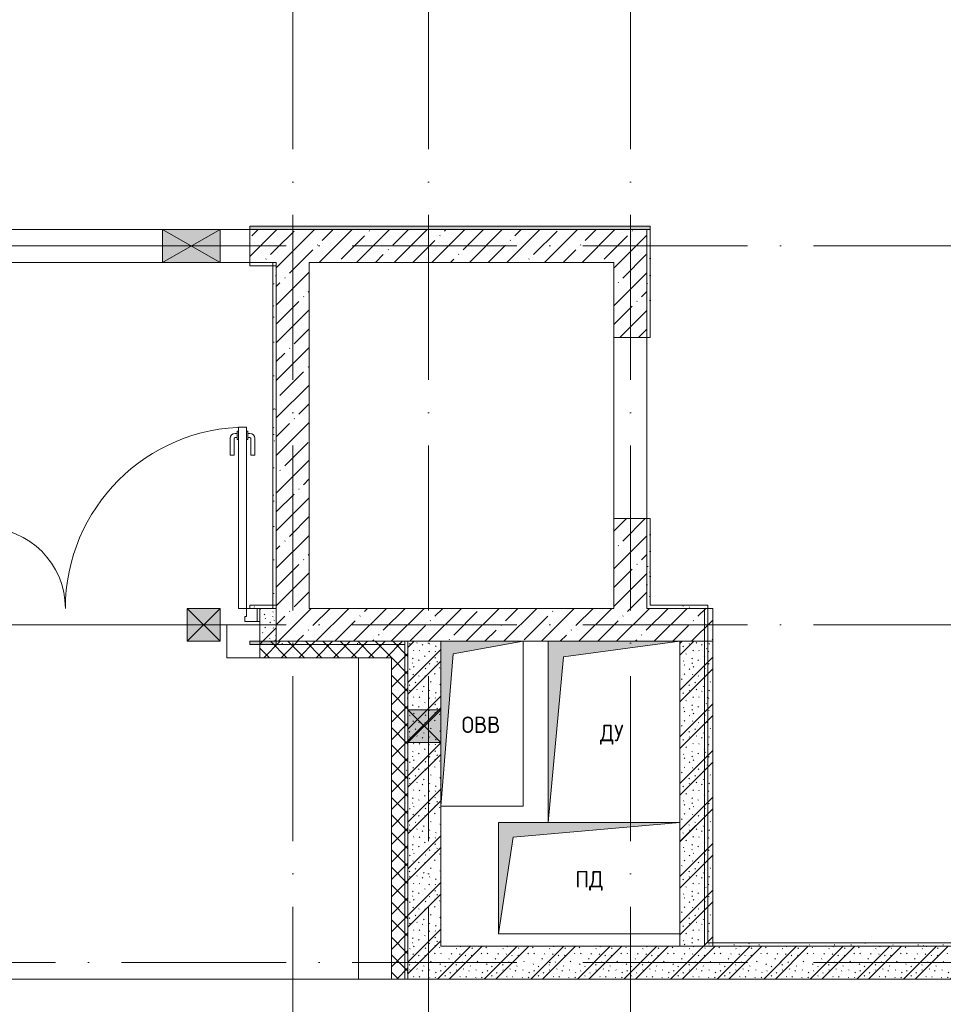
# Model space of a CAD drawing. Header units: millimetres. Extents: x 85617 to 161165, y 53267 to 102987.
# Tile 26 of 47: x 118143 to 123751, y 78278 to 84254. Entities that reach past the tile are written whole.
import ezdxf

# ---------------------------------------------------------------- set-up
doc = ezdxf.new("R2010")
doc.units = ezdxf.units.MM
doc.linetypes.add('4_ Штрихпунктир_ 10 х 2 мм', pattern=[1400, 1000, -200, 0, -200])
for name, color, linetype, lineweight in [('A-____-NOTE-TEXT', 5, 'Continuous', 5), ('A-DETL-GENF-OTLN', 7, 'Continuous', 9), ('A-DOOR-____-MCUT', 7, 'Continuous', 18), ('A-DOOR-____-OTLN', 7, 'Continuous', 9), ('A-DOOR-FRAM-MCUT', 7, 'Continuous', 18), ('A-DOOR-OPNG-OTLN', 7, 'Continuous', 9), ('A-FLOR-____-OTLN', 7, 'Continuous', 9), ('A-GLAZ-____-MCUT', 7, 'Continuous', 9), ('A-GLAZ-____-OTLN', 7, 'Continuous', 9), ('A-WALL-____-MCUT', 7, 'Continuous', 9), ('A-WALL-____-OTLN', 7, 'Continuous', 9), ('A-WALL-____-PATT', 7, 'Continuous', 9), ('I-WALL-____-MCUT', 7, 'Continuous', 9), ('M-EQPM-____-OTLN', 7, 'Continuous', 9), ('S-GRID-____-OTLN', 7, 'Continuous', 9)]:
    doc.layers.add(name, color=color, linetype=linetype, lineweight=lineweight)
doc.styles.add('GOST Common', font='GOST_Common.ttf', dxfattribs={"height": 100})
pattern_1 = [(45, (0, 0), (-114.04925, 114.04925), []), (45, (114.05, 0), (-114.04925, 114.04925), [201.613, -40.323, 3.353, -36.97])]
pattern_2 = [(135, (150.28, 188.64), (-282.8427, 3e-14), [5, -395]), (135, (174.9, 237.36), (-282.8427, 3e-14), [5, -395]), (135, (211.96, 236.53), (-282.8427, 3e-14), [5, -395]), (135, (114.96, 223.96), (-282.8427, 3e-14), [5, -395]), (135, (77.54, 223.96), (-282.8427, 3e-14), [5, -395]), (135, (57.44, 184.52), (-282.8427, 3e-14), [5, -395]), (135, (66.21, 142.9), (-282.8427, 3e-14), [5, -395]), (135, (107.33, 161), (-282.8427, 3e-14), [5, -395]), (135, (99.08, 130.94), (-282.8427, 3e-14), [5, -395]), (135, (22.6, 136.46), (-282.8427, 3e-14), [5, -395]), (135, (21.16, 168.08), (-282.8427, 3e-14), [5, -395]), (135, (46.13, 96.12), (-282.8427, 3e-14), [5, -395]), (135, (3.54, 74.6), (-282.8427, 3e-14), [5, -395]), (135, (40.3, 47.56), (-282.8427, 3e-14), [5, -395]), (135, (39.77, 18.47), (-282.8427, 3e-14), [5, -395]), (135, (76.94, 37.28), (-282.8427, 3e-14), [5, -395]), (135, (114.18, 62.4), (-282.8427, 3e-14), [5, -395]), (135, (139.87, 90.2), (-282.8427, 3e-14), [5, -395]), (135, (141.44, 15.82), (-282.8427, 3e-14), [5, -395]), (135, (188.69, 26.73), (-282.8427, 3e-14), [5, -395]), (135, (176.14, 51.36), (-282.8427, 3e-14), [5, -395]), (135, (177.03, 0), (-282.8427, 3e-14), [5, -395]), (135, (276.61, 8.22), (-282.8427, 3e-14), [5, -395]), (135, (271.19, 31.72), (-282.8427, 3e-14), [5, -395]), (135, (268.29, 119.65), (-282.8427, 3e-14), [5, -395]), (135, (237.92, 101.95), (-282.8427, 3e-14), [5, -395]), (135, (237.92, 158.27), (-282.8427, 3e-14), [5, -395]), (135, (260.4, 204.35), (-282.8427, 3e-14), [5, -395]), (135, (275.54, 235.4), (-282.8427, 3e-14), [5, -395]), (135, (117.62, 268.96), (-282.8427, 3e-14), [5, -395]), (135, (203.62, 273.83), (-282.8427, 3e-14), [5, -395]), (135, (47.24, 279.3), (-282.8427, 3e-14), [5, -395]), (135, (23.2, 266.16), (-282.8427, 3e-14), [5, -395]), (135, (42.78, 232.52), (-282.8427, 3e-14), [5, -395]), (135, (177.76, 90.57), (-282.8427, 3e-14), [5, -395]), (135, (181.12, 121.8), (-282.8427, 3e-14), [5, -395]), (135, (206.73, 172.06), (-282.8427, 3e-14), [5, -395]), (135, (143.14, 136.62), (-282.8427, 3e-14), [5, -395]), (135, (211.51, 131.86), (-282.8427, 3e-14), [5, -395]), (135, (81.47, 95.1), (-282.8427, 3e-14), [5, -395]), (135, (235.13, 60.46), (-282.8427, 3e-14), [5, -395]), (135, (242.24, 4.89), (-282.8427, 3e-14), [5, -395]), (45, (0, 106.07), (-282.8427, 0), []), (45, (106.07, 0), (-282.8427, 0), []), (45, (176.78, 0), (-282.8427, 0), []), (45, (0, 176.78), (-282.8427, 0), [])]
pattern_3 = [(45, (0, 0), (-53.03301, 53.03301), []), (135, (0, 0), (-53.03301, -53.03301), [])]
pattern_4 = [(0, (0, 0), (203.2, 50.8), [3.353, -149.047, 3.353, -149.047, -812.8]), (0, (0, 0), (203.2, 50.8), [-304.8, 3.353, -301.447, 3.353, -149.047, -355.6]), (0, (0, 0), (203.2, 50.8), [-762, 3.353, -98.247, 3.353, -250.647]), (120, (76.2, 25.4), (-145.59409, 150.576362), [3.353, -149.047, 3.353, -149.047, -812.8]), (120, (76.2, 25.4), (-145.59409, 150.576362), [-304.8, 3.353, -301.447, 3.353, -149.047, -355.6]), (120, (76.2, 25.4), (-145.59409, 150.576362), [-762, 3.353, -98.247, 3.353, -250.647]), (240, (101.6, 127), (-57.60591, -201.376362), [3.353, -149.047, 3.353, -149.047, -812.8]), (240, (101.6, 127), (-57.60591, -201.376362), [-304.8, 3.353, -301.447, 3.353, -149.047, -355.6]), (240, (101.6, 127), (-57.60591, -201.376362), [-762, 3.353, -98.247, 3.353, -250.647])]

# ---------------------------------------------------------------- blocks, each defined once
blk = doc.blocks.new('КР-Проем - Настраиваемый-3638273-ВКК_25_К3_З_ЭОМ_воронка парапетная_')
at = {"layer": 'A-DOOR-OPNG-OTLN', "color": 254, "lineweight": 5, "true_color": 0xcccccc}
for p, q in [((-550, 100), (550, 100)), ((-550, -100), (550, -100))]:
    blk.add_line(p, q, dxfattribs=at)
blk = doc.blocks.new('АР_Канал вертикальный прямоугольный - ПД-7456002-ВКК_25_К3_З_ЭОМ_воронка парапетная_')
at = {"layer": 'A-DETL-GENF-OTLN', "lineweight": 5, "true_color": 0xf4f4f4}
blk.add_hatch(color=7, dxfattribs=at).paths.add_polyline_path([(-550, -337.5), (-461.25, 248.75), (550, 337.5), (-550, 337.5)])
at = {"layer": 'A-DETL-GENF-OTLN', "color": 254, "lineweight": 13, "true_color": 0xcccccc}
for p, q in [((550, 337.5), (-550, 337.5)), ((-550, 337.5), (-550, -337.5)), ((550, 337.5), (-550, 337.5)), ((-550, 337.5), (-550, -337.5)), ((-461.25, 248.75), (550, 337.5)), ((-461.25, 248.75), (550, 337.5)), ((550, -337.5), (550, 337.5)), ((-550, -337.5), (-461.25, 248.75)), ((-550, -337.5), (-461.25, 248.75)), ((-550, -337.5), (550, -337.5))]:
    blk.add_line(p, q, dxfattribs=at)
at = {"layer": 'M-EQPM-____-OTLN', "color": 254, "lineweight": 5, "true_color": 0xcccccc}
for p, q in [((-550, -337.5), (-550, 337.5)), ((-550, 337.5), (550, 337.5)), ((550, 337.5), (550, -337.5)), ((550, -337.5), (-550, -337.5))]:
    blk.add_line(p, q, dxfattribs=at)
blk = doc.blocks.new('АР_Канал вертикальный прямоугольный - ДУ-6135755-ВКК_25_К3_З_ЭОМ_воронка парапетная_')
at = {"layer": 'A-DETL-GENF-OTLN', "lineweight": 5, "true_color": 0xf4f4f4}
blk.add_hatch(color=7, dxfattribs=at).paths.add_polyline_path([(-400, -550), (-305, 455), (400, 550), (-400, 550)])
at = {"layer": 'A-DETL-GENF-OTLN', "color": 254, "lineweight": 13, "true_color": 0xcccccc}
for p, q in [((400, 550), (-400, 550)), ((-400, 550), (-400, -550)), ((400, 550), (-400, 550)), ((-400, 550), (-400, -550)), ((-305, 455), (400, 550)), ((-305, 455), (400, 550)), ((400, -550), (400, 550)), ((-400, -550), (-305, 455)), ((-400, -550), (-305, 455))]:
    blk.add_line(p, q, dxfattribs=at)
at = {"layer": 'M-EQPM-____-OTLN', "color": 254, "lineweight": 5, "true_color": 0xcccccc}
for p, q in [((-400, -550), (-400, 550)), ((-400, 550), (400, 550)), ((400, 550), (400, -550))]:
    blk.add_line(p, q, dxfattribs=at)
blk = doc.blocks.new('АР_Канал вертикальный прямоугольный - ОВВ-6135778-ВКК_25_К3_З_ЭОМ_воронка парапетная_')
at = {"layer": 'A-DETL-GENF-OTLN', "lineweight": 5, "true_color": 0xf4f4f4}
blk.add_hatch(color=7, dxfattribs=at).paths.add_polyline_path([(-250, -500), (-175, 425), (250, 500), (-250, 500)])
at = {"layer": 'A-DETL-GENF-OTLN', "color": 254, "lineweight": 13, "true_color": 0xcccccc}
for p, q in [((250, 500), (-250, 500)), ((-250, 500), (-250, -500)), ((250, 500), (-250, 500)), ((-250, 500), (-250, -500)), ((-175, 425), (250, 500)), ((-175, 425), (250, 500)), ((250, -500), (250, 500)), ((-250, -500), (-175, 425)), ((-250, -500), (-175, 425)), ((-250, -500), (250, -500))]:
    blk.add_line(p, q, dxfattribs=at)
at = {"layer": 'M-EQPM-____-OTLN', "color": 254, "lineweight": 5, "true_color": 0xcccccc}
for p, q in [((-250, -500), (-250, 500)), ((-250, 500), (250, 500)), ((250, 500), (250, -500)), ((250, -500), (-250, -500))]:
    blk.add_line(p, q, dxfattribs=at)
blk = doc.blocks.new('АР_Дверь двупольная - 1750х2100h_1100_490__Лифт-холл_EI30-7707695-ВКК_25_К3_З_ЭОМ_воронка парапетная_')
at = {"layer": 'A-DOOR-____-MCUT', "color": 254, "lineweight": 13, "true_color": 0xcccccc}
for p, q in [((795, 1200), (745, 1200)), ((745, 1200), (745, 100)), ((795, 100), (795, 1200)), ((-795, 100), (-795, 590)), ((-795, 590), (-745, 590)), ((-745, 590), (-745, 100)), ((-745, 100), (-795, 100)), ((745, 100), (795, 100))]:
    blk.add_line(p, q, dxfattribs=at)
at = {"layer": 'A-DOOR-____-OTLN', "color": 254, "lineweight": 5, "true_color": 0xcccccc}
for p, q in [((737, 1162.5), (725, 1162.5)), ((737, 1137.5), (725, 1137.5)), ((737, 1175), (737, 1125)), ((745, 1175), (737, 1175)), ((795, 1175), (803, 1175)), ((803, 1175), (803, 1125)), ((803, 1162.5), (815, 1162.5)), ((803, 1137.5), (815, 1137.5)), ((695, 1030), (695, 1132.5)), ((720, 1030), (720, 1132.5)), ((737, 1125), (745, 1125)), ((803, 1125), (795, 1125)), ((820, 1030), (820, 1132.5)), ((845, 1030), (845, 1132.5)), ((720, 1030), (695, 1030)), ((820, 1030), (845, 1030)), ((-803, 552.5), (-815, 552.5)), ((-803, 565), (-803, 515)), ((-795, 565), (-803, 565)), ((-745, 565), (-737, 565)), ((-737, 565), (-737, 515)), ((-737, 552.5), (-725, 552.5)), ((-845, 420), (-845, 522.5)), ((-820, 420), (-820, 522.5)), ((-803, 527.5), (-815, 527.5)), ((-803, 515), (-795, 515)), ((-737, 515), (-745, 515)), ((-737, 527.5), (-725, 527.5)), ((-720, 420), (-720, 522.5)), ((-695, 420), (-695, 522.5)), ((-820, 420), (-845, 420)), ((-720, 420), (-695, 420))]:
    blk.add_line(p, q, dxfattribs=at)
for centre, radius, start, end in [((795, 100), 1100, 90, 180), ((725, 1132.5), 30, 90, 180), ((725, 1132.5), 4.99, 90, 180), ((815, 1132.5), 30, 0, 90), ((815, 1132.5), 4.99, 0, 90), ((-815, 522.5), 30, 90, 180), ((-795, 100), 490, 0, 90), ((-725, 522.5), 30, 360, 90), ((-815, 522.5), 4.99, 90, 180), ((-725, 522.5), 4.99, 0, 90)]:
    blk.add_arc(centre, radius, start, end, dxfattribs=at)
at = {"layer": 'A-DOOR-FRAM-MCUT', "color": 254, "lineweight": 13, "true_color": 0xcccccc}
for p, q in [((-860, 100), (-875, 100)), ((-860, 100), (-795, 100)), ((-860, 20), (-860, 100)), ((-795, 100), (-795, 50)), ((860, 100), (795, 100)), ((795, 100), (795, 50)), ((860, 20), (860, 100)), ((860, 100), (875, 100)), ((-860, 20), (-875, 20)), ((-785, 20), (-860, 20)), ((-795, 50), (-785, 50)), ((-785, 50), (-785, 20)), ((795, 50), (785, 50)), ((785, 50), (785, 20)), ((785, 20), (860, 20)), ((860, 20), (875, 20))]:
    blk.add_line(p, q, dxfattribs=at)
blk = doc.blocks.new('КР-Проем - Настраиваемый-7345999-ВКК_25_К3_З_ЭОМ_воронка парапетная_')
at = {"layer": 'A-DOOR-OPNG-OTLN', "color": 254, "lineweight": 5, "true_color": 0xcccccc}
for p, q in [((-875, 100), (-695, 100)), ((-695, 100), (-345, 100)), ((-345, 100), (875, 100)), ((-875, -100), (-695, -100)), ((-695, -100), (-345, -100)), ((-345, -100), (875, -100))]:
    blk.add_line(p, q, dxfattribs=at)
blk = doc.blocks.new('АР_Отверстие прямоугольное - ОВВ-4527604-ВКК_25_К3_З_ЭОМ_воронка парапетная_')
at = {"layer": 'A-DETL-GENF-OTLN', "lineweight": 5, "true_color": 0xf9f9f9}
blk.add_hatch(color=7, dxfattribs=at).paths.add_polyline_path([(25, -100), (225, -100), (225, 100), (25, 100)])
at = {"layer": 'A-DETL-GENF-OTLN', "color": 254, "lineweight": 5, "true_color": 0xcccccc}
for p, q in [((225, 100), (25, -100)), ((25, 100), (225, -100))]:
    blk.add_line(p, q, dxfattribs=at)
at = {"layer": 'A-DETL-GENF-OTLN', "color": 254, "lineweight": 13, "true_color": 0xcccccc}
for p, q in [((225, 100), (25, 100)), ((25, 100), (25, -100)), ((225, -100), (225, 100))]:
    blk.add_line(p, q, dxfattribs=at)
at = {"layer": 'A-GLAZ-____-MCUT', "color": 254, "lineweight": 5, "true_color": 0xcccccc}
for p, q in [((25, 100), (25, -100)), ((225, 100), (225, -100))]:
    blk.add_line(p, q, dxfattribs=at)
blk = doc.blocks.new('АР_Отверстие прямоугольное - ОВВ-V27-ВКК_25_К3_З_ЭОМ_воронка парапетная_')
at = {"layer": 'A-DETL-GENF-OTLN', "lineweight": 5, "true_color": 0xf9f9f9}
blk.add_hatch(color=7, dxfattribs=at).paths.add_polyline_path([(25, -100), (225, -100), (225, 100), (25, 100)])
at = {"layer": 'A-DETL-GENF-OTLN', "color": 254, "lineweight": 5, "true_color": 0xcccccc}
for p, q in [((225, 100), (25, -100)), ((25, 100), (225, -100))]:
    blk.add_line(p, q, dxfattribs=at)
at = {"layer": 'A-DETL-GENF-OTLN', "color": 254, "lineweight": 13, "true_color": 0xcccccc}
for p, q in [((225, 100), (25, 100)), ((25, 100), (25, -100)), ((225, -100), (225, 100))]:
    blk.add_line(p, q, dxfattribs=at)
at = {"layer": 'A-GLAZ-____-MCUT', "color": 254, "lineweight": 5, "true_color": 0xcccccc}
for p, q in [((25, 100), (25, -100)), ((225, 100), (225, -100))]:
    blk.add_line(p, q, dxfattribs=at)
blk = doc.blocks.new('АР_Отверстие прямоугольное - ОВО-7188882-ВКК_25_К3_З_ЭОМ_воронка парапетная_')
at = {"layer": 'A-DETL-GENF-OTLN', "lineweight": 5, "true_color": 0xf9f9f9}
blk.add_hatch(color=7, dxfattribs=at).paths.add_polyline_path([(-50, 100), (-50, -100), (300, -100), (300, 100)])
at = {"layer": 'A-DETL-GENF-OTLN', "color": 254, "lineweight": 5, "true_color": 0xcccccc}
for p, q in [((300, 100), (-50, -100)), ((-50, 100), (300, -100))]:
    blk.add_line(p, q, dxfattribs=at)
at = {"layer": 'A-DETL-GENF-OTLN', "color": 254, "lineweight": 13, "true_color": 0xcccccc}
for p, q in [((300, 100), (-50, 100)), ((-50, 100), (-50, -100)), ((300, -100), (300, 100)), ((-50, -100), (300, -100))]:
    blk.add_line(p, q, dxfattribs=at)
at = {"layer": 'A-GLAZ-____-MCUT', "color": 254, "lineweight": 5, "true_color": 0xcccccc}
for p, q in [((-50, 100), (-50, -100)), ((300, 100), (300, -100))]:
    blk.add_line(p, q, dxfattribs=at)
blk = doc.blocks.new('АР_Отверстие прямоугольное - АПТ-6196598-ВКК_25_К3_З_ЭОМ_воронка парапетная_')
at = {"layer": 'A-DETL-GENF-OTLN', "lineweight": 5, "true_color": 0xf9f9f9}
blk.add_hatch(color=7, dxfattribs=at).paths.add_polyline_path([(225, -100), (225, 100), (25, 100), (25, -100)])
at = {"layer": 'A-DETL-GENF-OTLN', "color": 254, "lineweight": 5, "true_color": 0xcccccc}
for p, q in [((225, 100), (25, -100)), ((25, 100), (225, -100))]:
    blk.add_line(p, q, dxfattribs=at)
at = {"layer": 'A-DETL-GENF-OTLN', "color": 254, "lineweight": 13, "true_color": 0xcccccc}
for p, q in [((225, 100), (25, 100)), ((25, 100), (25, -100)), ((225, -100), (225, 100)), ((25, -100), (225, -100))]:
    blk.add_line(p, q, dxfattribs=at)
at = {"layer": 'A-GLAZ-____-MCUT', "color": 254, "lineweight": 5, "true_color": 0xcccccc}
for p, q in [((25, 100), (25, -100)), ((225, 100), (225, -100))]:
    blk.add_line(p, q, dxfattribs=at)
blk = doc.blocks.new('240311_Наметкина 10_РД_АР_К3_R21_rvt-1-ВКК_25_К3_З_ЭОМ_воронка парапетная_')
at = {"layer": 'A-WALL-____-PATT', "lineweight": 5, "true_color": 0xcccccc}
h = blk.add_hatch(dxfattribs=at)
h.set_pattern_fill('FP_1', color=254, style=0, pattern_type=2)
h.set_pattern_definition(pattern_1)
h.paths.add_polyline_path([(116170, 84950), (116170, 85150), (116010, 85150), (116010, 84950)])
h = blk.add_hatch(dxfattribs=at)
h.set_pattern_fill('FP_1', color=254, style=0, pattern_type=2)
h.set_pattern_definition(pattern_1)
h.paths.add_polyline_path([(118220, 84950), (118220, 85150), (116170, 85150), (116170, 84950), (116370, 84950)])
h = blk.add_hatch(dxfattribs=at)
h.set_pattern_fill('FP_1', color=254, style=0, pattern_type=2)
h.set_pattern_definition(pattern_1)
h.paths.add_polyline_path([(118420, 82850), (118420, 83395), (118220, 83395), (118220, 82850)])
h.paths.add_polyline_path([(118420, 84495), (118420, 85150), (118220, 85150), (118220, 84495)])
h = blk.add_hatch(dxfattribs=at)
h.set_pattern_fill('FP_1', color=254, style=0, pattern_type=2)
h.set_pattern_definition(pattern_1)
h.paths.add_polyline_path([(116370, 82650), (116370, 84950), (116170, 84950), (116170, 82650)])
h = blk.add_hatch(dxfattribs=at)
h.set_pattern_fill('FP_4', color=254, style=0, pattern_type=2)
h.set_pattern_definition(pattern_2)
h.paths.add_polyline_path([(116170, 82650), (116170, 82850), (116070, 82850), (116070, 82650)])
h.paths.add_polyline_path([(114320, 82650), (114320, 82850), (113770, 82850), (113770, 82650), (113870, 82650)])
h = blk.add_hatch(dxfattribs=at)
h.set_pattern_fill('FP_1', color=254, style=0, pattern_type=2)
h.set_pattern_definition(pattern_1)
h.paths.add_polyline_path([(117820, 82650), (118820, 82650), (118820, 82850), (116370, 82850), (116370, 82650), (117670, 82650)])
h = blk.add_hatch(dxfattribs=at)
h.set_pattern_fill('FP_5', color=254, style=0, pattern_type=2)
h.set_pattern_definition(pattern_3)
h.paths.add_polyline_path([(116970, 82550), (116970, 82650), (116070, 82650), (116070, 82550), (116870, 82550)])
h.paths.add_polyline_path([(113870, 82550), (114320, 82550), (114320, 82650), (113870, 82650)])
h = blk.add_hatch(dxfattribs=at)
h.set_pattern_fill('FP_4', color=254, style=0, pattern_type=2)
h.set_pattern_definition(pattern_2)
h.paths.add_polyline_path([(116970, 80800), (117170, 80800), (117170, 82650), (116970, 82650), (116970, 81638.7)])
h = blk.add_hatch(dxfattribs=at)
h.set_pattern_fill('FP_4', color=254, style=0, pattern_type=2)
h.set_pattern_definition(pattern_2)
h.paths.add_polyline_path([(118694.5, 80800), (118820, 80800), (118820, 82650), (118620, 82650), (118620, 80800)])
h = blk.add_hatch(dxfattribs=at)
h.set_pattern_fill('FP_5', color=254, style=0, pattern_type=2)
h.set_pattern_definition(pattern_3)
h.paths.add_polyline_path([(116870, 80600), (116970, 80600), (116970, 82550), (116870, 82550), (116870, 81638.7)])
h = blk.add_hatch(dxfattribs=at)
h.set_pattern_fill('FP_4', color=254, style=0, pattern_type=2)
h.set_pattern_definition(pattern_2)
h.paths.add_polyline_path([(120645, 80600), (120645, 80800), (116970, 80800), (116970, 80600), (120102.3, 80600)])
at = {"layer": 'A-FLOR-____-OTLN', "color": 254, "lineweight": 5, "true_color": 0xcccccc}
for p, q in [((114260, 85050), (115480, 85050)), ((115480, 85050), (114260, 85050)), ((115480, 85050), (115830, 85050)), ((115830, 85050), (115480, 85050)), ((115830, 85050), (116010, 85050)), ((116010, 85050), (115830, 85050)), ((118420, 84495), (118420, 83395)), ((115630, 82750), (114320, 82750)), ((115830, 82750), (115630, 82750)), ((115870, 82750), (115830, 82750)), ((115870, 82550), (115870, 82750)), ((115870, 82750), (116070, 82750)), ((116070, 82550), (115870, 82550)), ((116670, 80600), (116670, 82550)), ((114070, 80600), (116670, 80600))]:
    blk.add_line(p, q, dxfattribs=at)
at = {"layer": 'A-WALL-____-MCUT', "color": 254, "lineweight": 5, "true_color": 0xcccccc}
for p, q in [((116170, 85150), (116010, 85150)), ((116010, 85150), (116010, 84950)), ((118220, 85150), (116170, 85150)), ((118420, 85150), (118220, 85150)), ((118420, 84495), (118420, 85150)), ((116010, 84950), (116170, 84950)), ((116170, 84950), (116170, 82650)), ((116370, 82850), (116370, 84950)), ((116370, 84950), (118220, 84950)), ((118220, 84950), (118220, 84495)), ((118220, 84495), (118420, 84495)), ((118220, 83395), (118220, 82850)), ((118420, 83395), (118220, 83395)), ((118420, 82850), (118420, 83395)), ((116170, 82850), (116070, 82850)), ((116070, 82850), (116070, 82650)), ((116170, 82650), (116170, 82850)), ((118220, 82850), (116370, 82850)), ((118820, 82850), (118420, 82850)), ((118820, 82650), (118820, 82850)), ((116070, 82650), (116170, 82650)), ((116070, 82650), (116070, 82550)), ((116170, 82650), (116070, 82650)), ((116170, 82650), (116370, 82650)), ((116970, 82650), (116170, 82650)), ((116370, 82650), (117170, 82650)), ((116970, 82550), (116970, 82650)), ((117670, 82650), (117820, 82650)), ((118620, 82650), (118820, 82650)), ((116070, 82550), (116870, 82550)), ((116870, 82550), (116870, 80600)), ((116970, 82235), (116970, 82550)), ((116970, 82035), (116970, 82235)), ((116970, 80600), (116970, 82035)), ((116870, 80600), (116970, 80600))]:
    blk.add_line(p, q, dxfattribs=at)
at = {"layer": 'A-WALL-____-OTLN', "color": 254, "lineweight": 5, "true_color": 0xcccccc}
for p, q in [((118220, 83395), (118220, 84495)), ((116670, 80600), (116870, 80600))]:
    blk.add_line(p, q, dxfattribs=at)
at = {"layer": 'I-WALL-____-MCUT', "color": 254, "lineweight": 5, "true_color": 0xcccccc}
for p, q in [((116970, 82650), (116970, 82235)), ((117170, 82650), (116970, 82650)), ((118820, 82650), (118620, 82650)), ((118820, 80800), (118820, 82650)), ((116970, 82235), (116970, 82035)), ((116970, 82035), (116970, 80800)), ((117170, 80800), (117170, 81650)), ((118620, 80875), (118620, 80800)), ((116970, 80800), (116970, 80600)), ((120645, 80800), (117170, 80800)), ((118620, 80800), (118820, 80800)), ((116970, 80600), (120645, 80600))]:
    blk.add_line(p, q, dxfattribs=at)
at = {"layer": 'S-GRID-____-OTLN', "color": 254, "linetype": '4_ Штрихпунктир_ 10 х 2 мм', "lineweight": 5, "true_color": 0xdadada}
for p, q in [((116270, 56236.1), (116270, 104355.7)), ((117095, 56236.1), (117095, 104355.7)), ((118320, 56236.1), (118320, 104355.7)), ((156833.7, 85050), (82885.6, 85050)), ((156833.7, 82750), (82885.6, 82750)), ((156833.7, 80700), (82885.6, 80700))]:
    blk.add_line(p, q, dxfattribs=at)
at = {"layer": 'A-DOOR-____-OTLN', "color": 254, "lineweight": 5, "true_color": 0xcccccc}
for name, p, rotation in [('КР-Проем - Настраиваемый-7345999-ВКК_25_К3_З_ЭОМ_воронка парапетная_', (115135, 85050), 180), ('КР-Проем - Настраиваемый-3638273-ВКК_25_К3_З_ЭОМ_воронка парапетная_', (118320, 83945), 90.00000000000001)]:
    blk.add_blockref(name, p, dxfattribs=dict(at, rotation=rotation))
blk.add_blockref('АР_Дверь двупольная - 1750х2100h_1100_490__Лифт-холл_EI30-7707695-ВКК_25_К3_З_ЭОМ_воронка парапетная_', (115195, 82750), dxfattribs=at)
at = {"layer": 'A-GLAZ-____-OTLN', "color": 254, "lineweight": 5, "true_color": 0xcccccc}
for name, p, rotation in [('АР_Отверстие прямоугольное - ОВО-7188882-ВКК_25_К3_З_ЭОМ_воронка парапетная_', (115780, 85050), 180), ('АР_Отверстие прямоугольное - ОВВ-4527604-ВКК_25_К3_З_ЭОМ_воронка парапетная_', (117070, 82010), 89.99999999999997), ('АР_Отверстие прямоугольное - ОВВ-V27-ВКК_25_К3_З_ЭОМ_воронка парапетная_', (117070, 82010), 89.99999999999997)]:
    blk.add_blockref(name, p, dxfattribs=dict(at, rotation=rotation))
blk.add_blockref('АР_Отверстие прямоугольное - АПТ-6196598-ВКК_25_К3_З_ЭОМ_воронка парапетная_', (115605, 82750), dxfattribs=at)
at = {"layer": 'M-EQPM-____-OTLN', "color": 254, "lineweight": 5, "true_color": 0xcccccc}
for name, p in [('АР_Канал вертикальный прямоугольный - ОВВ-6135778-ВКК_25_К3_З_ЭОМ_воронка парапетная_', (117420, 82150)), ('АР_Канал вертикальный прямоугольный - ДУ-6135755-ВКК_25_К3_З_ЭОМ_воронка парапетная_', (118220, 82100)), ('АР_Канал вертикальный прямоугольный - ПД-7456002-ВКК_25_К3_З_ЭОМ_воронка парапетная_', (118070, 81212.5))]:
    blk.add_blockref(name, p, dxfattribs=at)
at = {"layer": 'A-____-NOTE-TEXT', "color": 254, "lineweight": 5, "true_color": 0xcccccc, "char_height": 100, "attachment_point": 1, "style": 'GOST Common'}
for s, insert, width in [('ОВВ', (117295.9, 82193.6), 304.641), ('ДУ', (118135.4, 82143.6), 208.439), ('ПД', (117985.4, 81256.1), 208.439)]:
    blk.add_mtext(s, dxfattribs=dict(at, insert=insert, width=width))
blk = doc.blocks.new('Наметкина 10_РД_АР_К3_Отделка_R21_rvt-1-ВКК_25_К3_З_ЭОМ_воронка парапетная_')
at = {"layer": 'A-WALL-____-PATT', "lineweight": 5, "true_color": 0xaaaaaa}
h = blk.add_hatch(dxfattribs=at)
h.set_pattern_fill('FP_7', color=253, style=0, pattern_type=2)
h.set_pattern_definition(pattern_4)
h.paths.add_polyline_path([(118440, 85150), (118440, 85170), (116010, 85170), (116010, 85150)])
h.paths.add_polyline_path([(114260, 85150), (114260, 85170), (110570, 85170), (110570, 85150), (113063.5, 85150)])
h = blk.add_hatch(dxfattribs=at)
h.set_pattern_fill('FP_7', color=253, style=0, pattern_type=2)
h.set_pattern_definition(pattern_4)
h.paths.add_polyline_path([(118420, 82870), (118440, 82870), (118440, 83395), (118420, 83395), (118420, 82982.5)])
h.paths.add_polyline_path([(118420, 84495), (118440, 84495), (118440, 85150), (118420, 85150)])
h = blk.add_hatch(dxfattribs=at)
h.set_pattern_fill('FP_7', color=253, style=0, pattern_type=2)
h.set_pattern_definition(pattern_4)
h.paths.add_polyline_path([(116170, 84930), (116170, 84950), (116010, 84950), (116010, 84930)])
h.paths.add_polyline_path([(114260, 84930), (114260, 84950), (113570, 84950), (113570, 84930)])
h = blk.add_hatch(dxfattribs=at)
h.set_pattern_fill('FP_7', color=253, style=0, pattern_type=2)
h.set_pattern_definition(pattern_4)
h.paths.add_polyline_path([(116170, 82850), (116170, 84950), (116150, 84950), (116150, 82850)])
h = blk.add_hatch(dxfattribs=at)
h.set_pattern_fill('FP_7', color=253, style=0, pattern_type=2)
h.set_pattern_definition(pattern_4)
h.paths.add_polyline_path([(116010, 82850), (116170, 82850), (116170, 82870), (116010, 82870)])
h.paths.add_polyline_path([(114260, 82850), (114260, 82870), (113570, 82870), (113570, 82850), (113767.4, 82850)])
h = blk.add_hatch(dxfattribs=at)
h.set_pattern_fill('FP_7', color=253, style=0, pattern_type=2)
h.set_pattern_definition(pattern_4)
h.paths.add_polyline_path([(118770, 82850), (118790, 82850), (118790, 82870), (118420, 82870), (118420, 82850), (118694.5, 82850)])
h = blk.add_hatch(dxfattribs=at)
h.set_pattern_fill('FP_7', color=253, style=0, pattern_type=2)
h.set_pattern_definition(pattern_4)
h.paths.add_polyline_path([(118790, 82650), (118790, 82850), (118770, 82850), (118770, 82650)])
h = blk.add_hatch(dxfattribs=at)
h.set_pattern_fill('FP_7', color=253, style=0, pattern_type=2)
h.set_pattern_definition(pattern_4)
h.paths.add_polyline_path([(116170, 82630), (116170, 82650), (116010, 82650), (116010, 82630)])
h.paths.add_polyline_path([(114260, 82630), (114260, 82650), (110350, 82650), (110350, 82630), (113767.4, 82630)])
h = blk.add_hatch(dxfattribs=at)
h.set_pattern_fill('FP_7', color=253, style=0, pattern_type=2)
h.set_pattern_definition(pattern_4)
h.paths.add_polyline_path([(116950, 82630), (116950, 82650), (116170, 82650), (116170, 82630)])
h = blk.add_hatch(dxfattribs=at)
h.set_pattern_fill('FP_7', color=253, style=0, pattern_type=2)
h.set_pattern_definition(pattern_4)
h.paths.add_polyline_path([(116950, 80600), (116970, 80600), (116970, 82650), (116950, 82650), (116950, 81638.7)])
h = blk.add_hatch(dxfattribs=at)
h.set_pattern_fill('FP_7', color=253, style=0, pattern_type=2)
h.set_pattern_definition(pattern_4)
h.paths.add_polyline_path([(118790, 80800), (118790, 82650), (118770, 82650), (118770, 80800)])
h = blk.add_hatch(dxfattribs=at)
h.set_pattern_fill('FP_7', color=253, style=0, pattern_type=2)
h.set_pattern_definition(pattern_4)
h.paths.add_polyline_path([(120645, 80800), (120645, 80820), (118790, 80820), (118790, 80800), (120102.3, 80800)])
at = {"layer": 'A-WALL-____-MCUT', "color": 253, "lineweight": 5, "true_color": 0xaaaaaa}
for p, q in [((118440, 85170), (116010, 85170)), ((116010, 85170), (116010, 85150)), ((118440, 85150), (118440, 85170)), ((116010, 85150), (118440, 85150)), ((118440, 85150), (118420, 85150)), ((118420, 85150), (118420, 84495)), ((118440, 84495), (118440, 85150)), ((116170, 84950), (116010, 84950)), ((116010, 84950), (116010, 84930)), ((116010, 84930), (116170, 84930)), ((116150, 84950), (116150, 82850)), ((116170, 84950), (116150, 84950)), ((116170, 84930), (116170, 84950)), ((116170, 82850), (116170, 84950)), ((118420, 84495), (118440, 84495)), ((118440, 83395), (118420, 83395)), ((118420, 83395), (118420, 82870)), ((118440, 82870), (118440, 83395)), ((116170, 82870), (116010, 82870)), ((116010, 82870), (116010, 82850)), ((116055, 82850), (116170, 82850)), ((116150, 82850), (116170, 82850)), ((116170, 82850), (116170, 82870)), ((118420, 82870), (118420, 82850)), ((118420, 82850), (118770, 82850)), ((118790, 82870), (118440, 82870)), ((118770, 82850), (118770, 82650)), ((118790, 82850), (118790, 82870)), ((118790, 82650), (118790, 82850)), ((116170, 82650), (116010, 82650)), ((116010, 82650), (116010, 82630)), ((116010, 82630), (116170, 82630)), ((116170, 82630), (116170, 82650)), ((116950, 82650), (116170, 82650)), ((116170, 82650), (116170, 82630)), ((116170, 82630), (116950, 82630)), ((116950, 82650), (116950, 80600)), ((116970, 82650), (116950, 82650)), ((116950, 82630), (116950, 82650)), ((116970, 82235), (116970, 82650)), ((118770, 82650), (118790, 82650)), ((118770, 82650), (118770, 80800)), ((118790, 82650), (118770, 82650)), ((118790, 80820), (118790, 82650)), ((116970, 82035), (116970, 82235)), ((116970, 80600), (116970, 82035)), ((120645, 80820), (118790, 80820)), ((118770, 80800), (118790, 80800)), ((118790, 80800), (120645, 80800)), ((116950, 80600), (116970, 80600))]:
    blk.add_line(p, q, dxfattribs=at)
at = {"layer": 'S-GRID-____-OTLN', "color": 254, "linetype": '4_ Штрихпунктир_ 10 х 2 мм', "lineweight": 5, "true_color": 0xcccccc}
for p, q in [((116270, 56236.1), (116270, 104355.7)), ((117095, 56236.1), (117095, 104355.7)), ((118320, 56236.1), (118320, 104355.7)), ((156833.7, 85050), (83961.5, 85050)), ((156833.7, 82750), (83961.5, 82750)), ((156833.7, 80700), (83961.5, 80700))]:
    blk.add_line(p, q, dxfattribs=at)

msp = doc.modelspace()

# ---------------------------------------------------------------- block references
at = {"lineweight": 5}
for name in ['240311_Наметкина 10_РД_АР_К3_R21_rvt-1-ВКК_25_К3_З_ЭОМ_воронка парапетная_', 'Наметкина 10_РД_АР_К3_Отделка_R21_rvt-1-ВКК_25_К3_З_ЭОМ_воронка парапетная_']:
    msp.add_blockref(name, (3531, -2169), dxfattribs=at)

doc.saveas('drawing.dxf')
